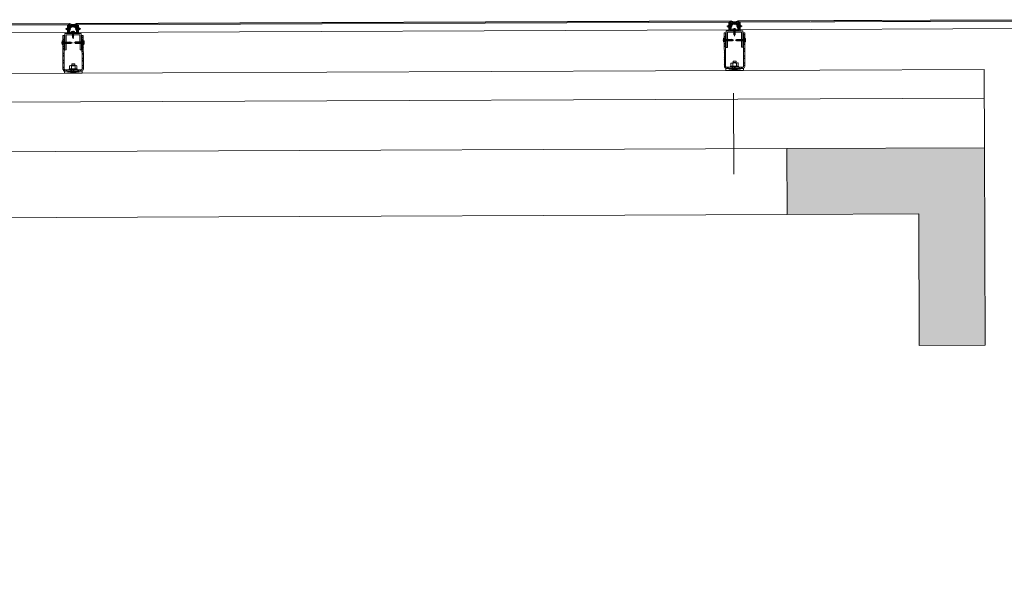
# Model space of a CAD drawing. Header units: millimetres. Extents: x 21148.2 to 21239.2, y 30135 to 30201.8.
# Tile 163 of 189: x 21218.8 to 21221.8, y 30165 to 30166.7. Entities that reach past the tile are written whole.
import ezdxf

# ---------------------------------------------------------------- set-up
doc = ezdxf.new("R2010")
doc.units = ezdxf.units.MM
for name, color, linetype, lineweight in [('AR-T1E-20-L1$0$BIAL - T1E - LT - 001 - AR - DWG - 0134 & 138$0$EAST COLUMN-PTB LEVEL 1$0$A-COL-PATT', 7, 'Continuous', 13), ('AR-T1E-20-L1$0$BIAL - T1E - LT - 001 - AR - DWG - 0134 & 138$0$EAST COLUMN-PTB LEVEL 1$0$A-COLS', 7, 'Continuous', 13), ('AR-T1E-20-L1$0$BIAL - T1E - LT - 001 - AR - DWG - 0134 & 138$0$EAST PTB LVL 1-BUILDING WALLS$0$A-WALL', 7, 'Continuous', 13), ('AR-T1E-20-L1$0$BIAL - T1E - LT - 001 - AR - DWG - 0134 & 138$0$EAST PTB LVL-1-FACADE$0$A-DETL-PATT', 7, 'Continuous', 13), ('AR-T1E-20-L1$0$BIAL - T1E - LT - 001 - AR - DWG - 0134 & 138$0$EAST PTB LVL-1-FACADE$0$Bolt', 7, 'Continuous', 13), ('AR-T1E-20-L1$0$BIAL - T1E - LT - 001 - AR - DWG - 0134 & 138$0$EAST PTB LVL-1-FACADE$0$Cladding', 7, 'Continuous', 13), ('AR-T1E-20-L1$0$BIAL - T1E - LT - 001 - AR - DWG - 0134 & 138$0$EAST PTB LVL-1-FACADE$0$hatch', 7, 'Continuous', 13), ('AR-T1E-20-L1$0$BIAL - T1E - LT - 001 - AR - DWG - 0134 & 138$0$EAST PTB LVL-1-FACADE$0$MISC', 7, 'Continuous', 13)]:
    doc.layers.add(name, color=color, linetype=linetype, lineweight=lineweight)

# ---------------------------------------------------------------- blocks, each defined once
blk = doc.blocks.new('AR-T1E-20-L1$0$BIAL - T1E - LT - 001 - AR - DWG - 0134 & 138$0$EAST PTB LVL-1-FACADE$0$A$C14273AC4')
at = {"layer": 'AR-T1E-20-L1$0$BIAL - T1E - LT - 001 - AR - DWG - 0134 & 138$0$EAST PTB LVL-1-FACADE$0$Cladding', "ltscale": 15}
blk.add_line((318.9, -4344.7), (318.9, 261.3), dxfattribs=at)
blk = doc.blocks.new('AR-T1E-20-L1$0$BIAL - T1E - LT - 001 - AR - DWG - 0134 & 138$0$EAST PTB LVL-1-FACADE$0$A$C4A08608F')
at = {"layer": 'AR-T1E-20-L1$0$BIAL - T1E - LT - 001 - AR - DWG - 0134 & 138$0$EAST PTB LVL-1-FACADE$0$Bolt'}
for p, q in [((4.7, 0), (-4.7, 0)), ((-4.7, -2), (-4.7, 0)), ((-1.8, 0.8), (-2.6, 0)), ((2.4, 12.4), (-2.4, 12.8)), ((-2.4, 12.8), (-1.8, 12.8)), ((-2.4, 12), (-1.8, 12)), ((2.4, 11.6), (-2.4, 12)), ((-2.4, 11.2), (-1.8, 11.2)), ((2.4, 10.8), (-2.4, 11.2)), ((-2.4, 10.4), (-1.8, 10.5)), ((2.4, 10), (-2.4, 10.4)), ((-2.4, 9.6), (-1.8, 9.7)), ((2.4, 9.2), (-2.4, 9.6)), ((-2.4, 8.8), (-1.8, 8.9)), ((2.4, 8.4), (-2.4, 8.8)), ((-2.4, 8), (-1.8, 8.1)), ((2.4, 7.6), (-2.4, 8)), ((-2.4, 7.2), (-1.8, 7.3)), ((2.4, 6.8), (-2.4, 7.2)), ((-2.4, 6.4), (-1.8, 6.5)), ((2.4, 6), (-2.4, 6.4)), ((-2.4, 5.6), (-1.8, 5.7)), ((2.4, 5.2), (-2.4, 5.6)), ((-2.4, 4.8), (-1.8, 4.9)), ((2.4, 4.4), (-2.4, 4.8)), ((-2.4, 4), (-1.8, 4.1)), ((2.4, 3.6), (-2.4, 4)), ((-2.4, 3.3), (-1.8, 3.3)), ((2.4, 2.8), (-2.4, 3.3)), ((2.4, 2), (-2.4, 2.5)), ((-2.4, 2.5), (-1.8, 2.5)), ((2.4, 1.2), (-2.4, 1.7)), ((-2.4, 1.7), (-1.8, 1.7)), ((-2.4, 1.7), (-1.8, 1.7)), ((0, 16), (-1.8, 14.7)), ((-1.8, 0.8), (-1.8, 14.7)), ((1.8, 0.8), (-1.8, 0.8)), ((-1.4, 12.7), (-1.4, 15)), ((0, 12), (0, 16)), ((0, 16), (1.8, 14.7)), ((0, 16), (1.4, 14.5)), ((1.4, 12.5), (1.4, 14.5)), ((1.8, 0.8), (1.8, 14.7)), ((1.8, 12.3), (2.4, 12.4)), ((1.8, 11.5), (2.4, 11.6)), ((1.8, 10.7), (2.4, 10.8)), ((1.8, 9.9), (2.4, 10)), ((1.8, 9.1), (2.4, 9.2)), ((1.8, 8.3), (2.4, 8.4)), ((1.8, 7.6), (2.4, 7.6)), ((1.8, 6.8), (2.4, 6.8)), ((1.8, 6), (2.4, 6)), ((1.8, 5.2), (2.4, 5.2)), ((1.8, 4.4), (2.4, 4.4)), ((1.8, 3.6), (2.4, 3.6)), ((1.8, 2.8), (2.4, 2.8)), ((1.8, 2), (2.4, 2)), ((1.8, 0.8), (2.4, 1.2)), ((1.8, 0.8), (2.6, 0)), ((4.7, -2), (4.7, 0)), ((-0.8, -3.3), (-3.8, -2.9)), ((0.8, -1.7), (-0.8, -1.7)), ((-0.8, -3.3), (-0.8, -1.7)), ((0.8, -3.3), (0.8, -1.7)), ((0.8, -3.3), (3.8, -2.9))]:
    blk.add_line(p, q, dxfattribs=at)
at = {"layer": 'AR-T1E-20-L1$0$BIAL - T1E - LT - 001 - AR - DWG - 0134 & 138$0$EAST PTB LVL-1-FACADE$0$Bolt', "ltscale": 0.2}
blk.add_line((0, -4.8), (0, 19.4), dxfattribs=at)
at = {"layer": 'AR-T1E-20-L1$0$BIAL - T1E - LT - 001 - AR - DWG - 0134 & 138$0$EAST PTB LVL-1-FACADE$0$Bolt'}
for centre, start, end in [((-3.7, -2), 180, 263.5755), ((3.7, -2), 276.4245, 0)]:
    blk.add_arc(centre, 1, start, end, dxfattribs=at)
blk = doc.blocks.new('AR-T1E-20-L1$0$BIAL - T1E - LT - 001 - AR - DWG - 0134 & 138$0$EAST PTB LVL-1-FACADE$0$phsds25')
at = {"layer": 'AR-T1E-20-L1$0$BIAL - T1E - LT - 001 - AR - DWG - 0134 & 138$0$EAST PTB LVL-1-FACADE$0$Bolt'}
for p, q in [((4.8, 0), (-27.8, 0)), ((-25, 0), (-23.6, 2.1)), ((-25, 0), (-23.2, -1.7)), ((-25, 0), (-23.6, -2.1)), ((-21, 1.7), (-23.8, 1.7)), ((-1, 2.1), (-23.6, 2.1)), ((-21.1, 2.7), (-21.2, 2.1)), ((-20.6, -2.7), (-21.1, 2.7)), ((-20.2, 2.7), (-20.2, 2.1)), ((-19.7, -2.7), (-20.2, 2.7)), ((-19.3, 2.7), (-19.3, 2.1)), ((-18.8, -2.7), (-19.3, 2.7)), ((-18.4, 2.7), (-18.4, 2.1)), ((-17.9, -2.7), (-18.4, 2.7)), ((-17.5, 2.7), (-17.5, 2.1)), ((-16.9, -2.7), (-17.5, 2.7)), ((-16.6, 2.7), (-16.6, 2.1)), ((-16, -2.7), (-16.6, 2.7)), ((-15.6, 2.7), (-15.7, 2.1)), ((-15.1, -2.7), (-15.6, 2.7)), ((-14.7, 2.7), (-14.8, 2.1)), ((-14.2, -2.7), (-14.7, 2.7)), ((-13.8, 2.7), (-13.9, 2.1)), ((-13.3, -2.7), (-13.8, 2.7)), ((-12.9, 2.7), (-13, 2.1)), ((-12.4, -2.7), (-12.9, 2.7)), ((-12, 2.7), (-12.1, 2.1)), ((-11.5, -2.7), (-12, 2.7)), ((-11.1, 2.7), (-11.2, 2.1)), ((-10.6, -2.7), (-11.1, 2.7)), ((-10.2, 2.7), (-10.3, 2.1)), ((-9.7, -2.7), (-10.2, 2.7)), ((-9.3, 2.7), (-9.4, 2.1)), ((-8.8, -2.7), (-9.3, 2.7)), ((-8.4, 2.7), (-8.5, 2.1)), ((-7.9, -2.7), (-8.4, 2.7)), ((-7.5, 2.7), (-7.5, 2.1)), ((-7, -2.7), (-7.5, 2.7)), ((-6.6, 2.7), (-6.6, 2.1)), ((-6.1, -2.7), (-6.6, 2.7)), ((-5.7, 2.7), (-5.8, 2.1)), ((-5.2, -2.7), (-5.7, 2.7)), ((-4.8, 2.7), (-4.9, 2.1)), ((-4.3, -2.7), (-4.8, 2.7)), ((-3.9, 2.7), (-4, 2.1)), ((-3.4, -2.7), (-3.9, 2.7)), ((-3, 2.7), (-3.1, 2.1)), ((-2.5, -2.7), (-3, 2.7)), ((-1.6, -2.7), (-2.1, 2.7)), ((-2.1, 2.7), (-2.1, 2.1)), ((-2.1, 2.7), (-2.1, 2.1)), ((-1, 2.1), (0, 3.1)), ((-1, -2.1), (-1, 2.1)), ((2.1, 5.4), (0, 5.4)), ((0, -5.4), (0, 5.4)), ((3.7, 0.9), (1.9, 0.9)), ((1.9, -0.9), (1.9, 0.9)), ((3.4, 4.3), (3.7, 0.9)), ((-1, -2.1), (-23.6, -2.1)), ((-20.7, -1.7), (-23.2, -1.7)), ((-20.5, -2.1), (-20.6, -2.7)), ((-19.6, -2.1), (-19.7, -2.7)), ((-18.7, -2.1), (-18.8, -2.7)), ((-17.8, -2.1), (-17.9, -2.7)), ((-16.9, -2.1), (-16.9, -2.7)), ((-16, -2.1), (-16, -2.7)), ((-15.1, -2.1), (-15.1, -2.7)), ((-14.2, -2.1), (-14.2, -2.7)), ((-13.3, -2.1), (-13.3, -2.7)), ((-12.3, -2.1), (-12.4, -2.7)), ((-11.4, -2.1), (-11.5, -2.7)), ((-10.5, -2.1), (-10.6, -2.7)), ((-9.6, -2.1), (-9.7, -2.7)), ((-8.7, -2.1), (-8.8, -2.7)), ((-7.8, -2.1), (-7.9, -2.7)), ((-6.9, -2.1), (-7, -2.7)), ((-6, -2.1), (-6.1, -2.7)), ((-5.1, -2.1), (-5.2, -2.7)), ((-4.2, -2.1), (-4.3, -2.7)), ((-3.3, -2.1), (-3.4, -2.7)), ((-2.4, -2.1), (-2.5, -2.7)), ((-1, -2.1), (-1.6, -2.7)), ((-1, -2.1), (0, -3.1)), ((2.1, -5.4), (0, -5.4)), ((3.7, -0.9), (1.9, -0.9)), ((3.7, -0.9), (3.4, -4.3))]:
    blk.add_line(p, q, dxfattribs=at)
for centre, start, end in [((2.1, 4.1), 6.1774, 90), ((2.1, -4.1), 270, 353.8226)]:
    blk.add_arc(centre, 1.25, start, end, dxfattribs=at)

msp = doc.modelspace()

# ---------------------------------------------------------------- hatches: boundary and pattern name
at = {"layer": 'AR-T1E-20-L1$0$BIAL - T1E - LT - 001 - AR - DWG - 0134 & 138$0$EAST COLUMN-PTB LEVEL 1$0$A-COL-PATT'}
h = msp.add_hatch(color=256, dxfattribs=at)
h.paths.add_polyline_path([(21216.8466, 30159.1229), (21216.6466, 30159.1221), (21216.651, 30158.0221), (21216.851, 30158.0229), (21216.8492, 30158.4729), (21217.3992, 30158.4751), (21217.3984, 30158.6751), (21216.8484, 30158.6729)])
h.paths.add_polyline_path([(21221.5875, 30158.0419), (21221.7875, 30158.0427), (21221.7831, 30159.1427), (21221.5831, 30159.1419), (21221.5849, 30158.6919), (21221.0349, 30158.6897), (21221.0357, 30158.4897), (21221.5857, 30158.4919)])
h.paths.add_polyline_path([(21217.2179, 30166.293), (21216.6179, 30166.2906), (21216.6203, 30165.6906), (21216.8203, 30165.6914), (21216.8187, 30166.0914), (21217.2187, 30166.093)])
h.paths.add_polyline_path([(21216.8604, 30155.6915), (21216.6604, 30155.6907), (21216.6628, 30155.0907), (21217.2628, 30155.0931), (21217.262, 30155.2931), (21216.862, 30155.2915)])
h.paths.add_polyline_path([(21221.5567, 30165.7122), (21221.7567, 30165.713), (21221.7543, 30166.3112), (21221.1556, 30166.3088), (21221.1564, 30166.1088), (21221.5551, 30166.1104)])
h.paths.add_polyline_path([(21221.1993, 30155.1089), (21221.7993, 30155.1113), (21221.7969, 30155.7113), (21221.5969, 30155.7105), (21221.5985, 30155.3105), (21221.1985, 30155.3089)])
at = {"layer": 'AR-T1E-20-L1$0$BIAL - T1E - LT - 001 - AR - DWG - 0134 & 138$0$EAST PTB LVL-1-FACADE$0$Cladding'}
h = msp.add_hatch(dxfattribs=at)
h.set_pattern_fill('ANSI32', color=256, scale=0.04, angle=0.2299, style=0)
h.set_pattern_definition([(315.2299, (21219.452008, 30170.96478), (-0.010563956, -0.010649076), []), (315.2299, (21219.459079, 30170.964808), (-0.010563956, -0.010649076), [])])
edge = h.paths.add_edge_path()
edge.add_line((21219.0184, 30166.5472), (21218.9684, 30166.547))
edge.add_arc((21218.9684, 30166.549), 0.002, 180.2299, 270.2299, ccw=False)
edge.add_line((21218.9664, 30166.549), (21218.9659, 30166.651))
edge.add_line((21218.9659, 30166.651), (21218.9619, 30166.651))
edge.add_line((21218.9619, 30166.651), (21218.9624, 30166.549))
edge.add_arc((21218.9684, 30166.549), 0.006, 540.2299, 630.2299)
edge.add_line((21218.9684, 30166.543), (21219.0184, 30166.5432))
edge.add_arc((21219.0184, 30166.5492), 0.006, 270.2299, 360.2299)
edge.add_line((21219.0244, 30166.5493), (21219.0239, 30166.6513))
edge.add_line((21219.0239, 30166.6513), (21219.0199, 30166.6513))
edge.add_line((21219.0199, 30166.6513), (21219.0204, 30166.5493))
edge.add_arc((21219.0184, 30166.5492), 0.002, 270.2299, 360.2299, ccw=False)
h = msp.add_hatch(dxfattribs=at)
h.set_pattern_fill('ANSI32', color=256, scale=0.04, angle=0.2299, style=0)
h.set_pattern_definition([(315.2299, (21221.455659, 30170.97282), (-0.010563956, -0.010649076), []), (315.2299, (21221.46273, 30170.972848), (-0.010563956, -0.010649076), [])])
edge = h.paths.add_edge_path()
edge.add_line((21221.022, 30166.5553), (21220.972, 30166.5551))
edge.add_arc((21220.972, 30166.5571), 0.002, 180.2299, 270.2299, ccw=False)
edge.add_line((21220.97, 30166.5571), (21220.9696, 30166.6591))
edge.add_line((21220.9696, 30166.6591), (21220.9656, 30166.6591))
edge.add_line((21220.9656, 30166.6591), (21220.966, 30166.5571))
edge.add_arc((21220.972, 30166.5571), 0.006, 540.2299, 630.2299)
edge.add_line((21220.972, 30166.5511), (21221.022, 30166.5513))
edge.add_arc((21221.022, 30166.5573), 0.006, 270.2299, 360.2299)
edge.add_line((21221.028, 30166.5573), (21221.0276, 30166.6593))
edge.add_line((21221.0276, 30166.6593), (21221.0236, 30166.6593))
edge.add_line((21221.0236, 30166.6593), (21221.024, 30166.5573))
edge.add_arc((21221.022, 30166.5573), 0.002, 270.2299, 360.2299, ccw=False)

# ---------------------------------------------------------------- linework, layer by layer
at = {"layer": 'AR-T1E-20-L1$0$BIAL - T1E - LT - 001 - AR - DWG - 0134 & 138$0$EAST COLUMN-PTB LEVEL 1$0$A-COLS'}
for p, q in [((21221.7543, 30166.3112), (21221.1556, 30166.3088)), ((21221.1556, 30166.3088), (21221.1564, 30166.1088)), ((21221.7567, 30165.713), (21221.7543, 30166.3112)), ((21221.1564, 30166.1088), (21221.5551, 30166.1104)), ((21221.5551, 30166.1104), (21221.5567, 30165.7122)), ((21221.5567, 30165.7122), (21221.7567, 30165.713))]:
    msp.add_line(p, q, dxfattribs=at)
at = {"layer": 'AR-T1E-20-L1$0$BIAL - T1E - LT - 001 - AR - DWG - 0134 & 138$0$EAST PTB LVL 1-BUILDING WALLS$0$A-WALL'}
msp.add_lwpolyline([(21217.2179, 30166.293), (21221.1556, 30166.3088), (21221.1564, 30166.1088), (21217.2187, 30166.093)], close=True, dxfattribs=at)
at = {"layer": 'AR-T1E-20-L1$0$BIAL - T1E - LT - 001 - AR - DWG - 0134 & 138$0$EAST PTB LVL-1-FACADE$0$A-DETL-PATT'}
for p, q in [((21221.7534, 30166.5482), (21216.9323, 30166.5289)), ((21221.7546, 30166.3112), (21221.7536, 30166.5482))]:
    msp.add_line(p, q, dxfattribs=at)
at = {"layer": 'AR-T1E-20-L1$0$BIAL - T1E - LT - 001 - AR - DWG - 0134 & 138$0$EAST PTB LVL-1-FACADE$0$Cladding', "ltscale": 15}
for p, q in [((21218.9828, 30166.6871), (21218.9788, 30166.6831)), ((21220.9865, 30166.6951), (21219.0028, 30166.6872)), ((21219.0028, 30166.6872), (21219.0029, 30166.6602)), ((21219.0028, 30166.6872), (21219.0068, 30166.6832)), ((21219.0028, 30166.6872), (21219.0029, 30166.6602)), ((21219.0029, 30166.6673), (21219.0029, 30166.6743)), ((21219.0033, 30166.6867), (21220.986, 30166.6946)), ((21219.0034, 30166.6602), (21219.0033, 30166.6867)), ((21219.0033, 30166.6867), (21219.0034, 30166.6602)), ((21220.983, 30166.6916), (21219.0063, 30166.6837)), ((21219.0063, 30166.6837), (21219.0064, 30166.6602)), ((21219.0063, 30166.6837), (21219.0064, 30166.6602)), ((21219.0068, 30166.6832), (21220.9825, 30166.6911)), ((21219.0069, 30166.6602), (21219.0068, 30166.6832)), ((21219.0068, 30166.6832), (21219.0069, 30166.6602)), ((21220.9865, 30166.6951), (21220.9825, 30166.6911)), ((21220.9825, 30166.6911), (21220.9826, 30166.6681)), ((21220.9831, 30166.6681), (21220.983, 30166.6916)), ((21220.986, 30166.6946), (21220.9861, 30166.6681)), ((21220.9866, 30166.6681), (21220.9865, 30166.6951)), ((21220.9865, 30166.6753), (21220.9865, 30166.6823)), ((21220.9865, 30166.6753), (21220.9865, 30166.6823)), ((21221.0065, 30166.6952), (21221.9028, 30166.6988)), ((21221.0065, 30166.6952), (21221.0105, 30166.6912)), ((21221.0066, 30166.6682), (21221.0065, 30166.6952)), ((21221.0065, 30166.6952), (21221.0105, 30166.6912)), ((21221.0065, 30166.6754), (21221.0065, 30166.6824)), ((21221.9023, 30166.6983), (21221.007, 30166.6947)), ((21221.007, 30166.6947), (21221.0071, 30166.6682)), ((21221.01, 30166.6917), (21221.8993, 30166.6953)), ((21221.0101, 30166.6682), (21221.01, 30166.6917)), ((21221.8988, 30166.6948), (21221.0105, 30166.6912)), ((21221.0105, 30166.6912), (21221.0106, 30166.6682)), ((21218.9829, 30166.6673), (21218.9829, 30166.6743)), ((21218.9829, 30166.6673), (21218.9829, 30166.6743)), ((21219.0059, 30166.6602), (21219.0029, 30166.6602)), ((21219.0059, 30166.6602), (21219.0029, 30166.6602)), ((21219.0069, 30166.6602), (21219.0029, 30166.6602)), ((21220.9826, 30166.6681), (21220.9866, 30166.6681)), ((21220.9836, 30166.6681), (21220.9866, 30166.6681)), ((21221.0096, 30166.6682), (21221.0066, 30166.6682)), ((21221.0106, 30166.6682), (21221.0066, 30166.6682))]:
    msp.add_line(p, q, dxfattribs=at)
at = {"layer": 'AR-T1E-20-L1$0$BIAL - T1E - LT - 001 - AR - DWG - 0134 & 138$0$EAST PTB LVL-1-FACADE$0$Cladding'}
for p, q in [((21218.9829, 30166.666), (21218.9828, 30166.6756)), ((21218.9829, 30166.666), (21218.9828, 30166.6756)), ((21218.9833, 30166.6756), (21218.9828, 30166.6756)), ((21218.9829, 30166.666), (21218.9828, 30166.6756)), ((21218.9829, 30166.666), (21218.9828, 30166.6756)), ((21218.9833, 30166.6756), (21218.9828, 30166.6756)), ((21218.9829, 30166.666), (21218.9828, 30166.6756)), ((21218.9833, 30166.6756), (21218.9828, 30166.6756)), ((21218.9834, 30166.666), (21218.9833, 30166.6756)), ((21218.9834, 30166.666), (21218.9833, 30166.6756)), ((21218.9834, 30166.666), (21218.9833, 30166.6756)), ((21219.0024, 30166.666), (21219.0023, 30166.6756)), ((21219.0023, 30166.6756), (21219.0028, 30166.6756)), ((21219.0024, 30166.666), (21219.0023, 30166.6756)), ((21219.0023, 30166.6756), (21219.0028, 30166.6756)), ((21219.0024, 30166.666), (21219.0023, 30166.6756)), ((21219.0023, 30166.6756), (21219.0028, 30166.6756)), ((21219.0029, 30166.666), (21219.0028, 30166.6756)), ((21219.0029, 30166.666), (21219.0028, 30166.6756)), ((21219.0029, 30166.666), (21219.0028, 30166.6756)), ((21219.0029, 30166.666), (21219.0028, 30166.6756)), ((21220.9785, 30166.6764), (21220.9785, 30166.6812)), ((21220.9785, 30166.6764), (21220.9785, 30166.6812)), ((21220.9795, 30166.6759), (21220.9795, 30166.6816)), ((21220.9795, 30166.6759), (21220.9795, 30166.6816)), ((21220.9795, 30166.6759), (21220.9795, 30166.6816)), ((21220.9865, 30166.6812), (21220.9795, 30166.6812)), ((21220.9865, 30166.6812), (21220.9795, 30166.6812)), ((21220.9865, 30166.6764), (21220.9795, 30166.6764)), ((21220.9865, 30166.6764), (21220.9795, 30166.6764)), ((21220.9865, 30166.674), (21220.9865, 30166.6836)), ((21220.9865, 30166.674), (21220.9865, 30166.6836)), ((21220.987, 30166.6836), (21220.9865, 30166.6836)), ((21220.9865, 30166.674), (21220.9865, 30166.6836)), ((21220.987, 30166.6836), (21220.9865, 30166.6836)), ((21220.9865, 30166.674), (21220.9865, 30166.6836)), ((21220.987, 30166.6836), (21220.9865, 30166.6836)), ((21220.9865, 30166.674), (21220.9865, 30166.6836)), ((21220.9865, 30166.674), (21220.9865, 30166.6836)), ((21220.987, 30166.6836), (21220.9865, 30166.6836)), ((21220.987, 30166.674), (21220.987, 30166.6836)), ((21220.987, 30166.674), (21220.987, 30166.6836)), ((21220.987, 30166.674), (21220.987, 30166.6836)), ((21220.987, 30166.674), (21220.987, 30166.6836)), ((21221.006, 30166.6741), (21221.006, 30166.6837)), ((21221.006, 30166.6837), (21221.0065, 30166.6837)), ((21221.006, 30166.6741), (21221.006, 30166.6837)), ((21221.006, 30166.6837), (21221.0065, 30166.6837)), ((21221.0065, 30166.6741), (21221.0065, 30166.6837)), ((21221.0065, 30166.6741), (21221.0065, 30166.6837)), ((21221.0065, 30166.6741), (21221.0065, 30166.6837)), ((21221.0065, 30166.6813), (21221.0135, 30166.6813)), ((21221.0065, 30166.6813), (21221.0135, 30166.6813)), ((21221.0065, 30166.6765), (21221.0135, 30166.6765)), ((21221.0065, 30166.6765), (21221.0135, 30166.6765)), ((21221.0135, 30166.6761), (21221.0135, 30166.6817)), ((21221.0135, 30166.6761), (21221.0135, 30166.6817)), ((21221.0135, 30166.6761), (21221.0135, 30166.6817)), ((21221.0145, 30166.6765), (21221.0145, 30166.6813)), ((21221.0145, 30166.6765), (21221.0145, 30166.6813)), ((21218.9749, 30166.6683), (21218.9749, 30166.6731)), ((21218.9749, 30166.6683), (21218.9749, 30166.6731)), ((21218.9749, 30166.6683), (21218.9749, 30166.6731)), ((21218.9759, 30166.6679), (21218.9759, 30166.6736)), ((21218.9759, 30166.6679), (21218.9759, 30166.6736)), ((21218.9759, 30166.6679), (21218.9759, 30166.6736)), ((21218.9759, 30166.6679), (21218.9759, 30166.6736)), ((21218.9759, 30166.6679), (21218.9759, 30166.6736)), ((21218.9829, 30166.6732), (21218.9759, 30166.6731)), ((21218.9829, 30166.6732), (21218.9759, 30166.6731)), ((21218.9829, 30166.6732), (21218.9759, 30166.6731)), ((21218.9829, 30166.6684), (21218.9759, 30166.6683)), ((21218.9829, 30166.6684), (21218.9759, 30166.6683)), ((21218.9829, 30166.6684), (21218.9759, 30166.6683)), ((21218.9834, 30166.666), (21218.9829, 30166.666)), ((21218.9834, 30166.666), (21218.9829, 30166.666)), ((21218.9834, 30166.666), (21218.9829, 30166.666)), ((21219.0024, 30166.666), (21219.0029, 30166.666)), ((21219.0024, 30166.666), (21219.0029, 30166.666)), ((21219.0024, 30166.666), (21219.0029, 30166.666)), ((21219.0029, 30166.6732), (21219.0099, 30166.6733)), ((21219.0029, 30166.6732), (21219.0099, 30166.6733)), ((21219.0029, 30166.6732), (21219.0099, 30166.6733)), ((21219.0029, 30166.6684), (21219.0099, 30166.6685)), ((21219.0029, 30166.6684), (21219.0099, 30166.6685)), ((21219.0029, 30166.6684), (21219.0099, 30166.6685)), ((21219.0099, 30166.668), (21219.0099, 30166.6737)), ((21219.0099, 30166.668), (21219.0099, 30166.6737)), ((21219.0099, 30166.668), (21219.0099, 30166.6737)), ((21219.0099, 30166.668), (21219.0099, 30166.6737)), ((21219.0109, 30166.6685), (21219.0109, 30166.6733)), ((21219.0109, 30166.6685), (21219.0109, 30166.6733)), ((21219.0109, 30166.6685), (21219.0109, 30166.6733)), ((21220.987, 30166.674), (21220.9865, 30166.674)), ((21220.987, 30166.674), (21220.9865, 30166.674)), ((21220.987, 30166.674), (21220.9865, 30166.674)), ((21220.987, 30166.674), (21220.9865, 30166.674)), ((21221.006, 30166.6741), (21221.0065, 30166.6741)), ((21221.006, 30166.6741), (21221.0065, 30166.6741)), ((21218.9838, 30166.5596), (21218.9823, 30166.5588)), ((21218.9824, 30166.5505), (21218.9823, 30166.5588)), ((21219.0028, 30166.5597), (21218.9838, 30166.5596)), ((21218.9873, 30166.5596), (21218.9889, 30166.5612)), ((21218.9879, 30166.5505), (21218.9878, 30166.5588)), ((21218.9884, 30166.5607), (21218.9884, 30166.5596)), ((21218.9893, 30166.5652), (21218.9888, 30166.5647)), ((21218.9978, 30166.5648), (21218.9888, 30166.5647)), ((21218.9888, 30166.5647), (21218.9888, 30166.5612)), ((21218.9889, 30166.5612), (21218.9977, 30166.5613)), ((21218.9893, 30166.5652), (21218.9973, 30166.5653)), ((21218.9978, 30166.5648), (21218.9973, 30166.5653)), ((21218.9993, 30166.5597), (21218.9977, 30166.5613)), ((21218.9978, 30166.5648), (21218.9978, 30166.5613)), ((21218.9982, 30166.5607), (21218.9982, 30166.5597)), ((21218.9988, 30166.5505), (21218.9988, 30166.5588)), ((21219.0028, 30166.5597), (21219.0043, 30166.5588)), ((21219.0043, 30166.5505), (21219.0043, 30166.5588)), ((21221.009, 30166.5577), (21220.985, 30166.5576)), ((21220.985, 30166.5551), (21220.985, 30166.5576)), ((21221.009, 30166.5552), (21220.985, 30166.5551)), ((21220.9875, 30166.5676), (21220.986, 30166.5668)), ((21220.986, 30166.5585), (21220.986, 30166.5668)), ((21220.9875, 30166.5577), (21220.986, 30166.5585)), ((21221.0065, 30166.5677), (21220.9875, 30166.5676)), ((21220.991, 30166.5677), (21220.9926, 30166.5693)), ((21220.9915, 30166.5585), (21220.9915, 30166.5668)), ((21220.992, 30166.5687), (21220.992, 30166.5677)), ((21220.9929, 30166.5733), (21220.9924, 30166.5728)), ((21221.0014, 30166.5728), (21220.9924, 30166.5728)), ((21220.9924, 30166.5728), (21220.9925, 30166.5693)), ((21220.9926, 30166.5693), (21221.0013, 30166.5693)), ((21220.9929, 30166.5733), (21221.0009, 30166.5733)), ((21221.0014, 30166.5728), (21221.0009, 30166.5733)), ((21221.003, 30166.5677), (21221.0013, 30166.5693)), ((21221.0014, 30166.5728), (21221.0015, 30166.5693)), ((21221.0019, 30166.5688), (21221.0019, 30166.5677)), ((21221.0025, 30166.5586), (21221.0025, 30166.5669)), ((21221.0065, 30166.5677), (21221.0079, 30166.5669)), ((21221.0065, 30166.5577), (21221.008, 30166.5586)), ((21221.008, 30166.5586), (21221.0079, 30166.5669)), ((21221.009, 30166.5552), (21221.009, 30166.5577)), ((21219.0203, 30166.5433), (21218.9665, 30166.537)), ((21218.9665, 30166.543), (21219.0203, 30166.5373)), ((21219.0054, 30166.5497), (21218.9814, 30166.5496)), ((21218.9814, 30166.5471), (21218.9814, 30166.5496)), ((21219.0054, 30166.5472), (21218.9814, 30166.5471)), ((21218.9839, 30166.5496), (21218.9824, 30166.5505)), ((21219.0029, 30166.5497), (21219.0043, 30166.5505)), ((21219.0054, 30166.5472), (21219.0054, 30166.5497)), ((21221.024, 30166.5513), (21220.9701, 30166.5451)), ((21220.9701, 30166.5511), (21221.024, 30166.5453))]:
    msp.add_line(p, q, dxfattribs=at)
at = {"layer": 'AR-T1E-20-L1$0$BIAL - T1E - LT - 001 - AR - DWG - 0134 & 138$0$EAST PTB LVL-1-FACADE$0$Cladding', "ltscale": 0.3}
for p, q in [((21220.9891, 30166.6788), (21220.9733, 30166.6788)), ((21220.9901, 30166.6788), (21220.9743, 30166.6788)), ((21221.003, 30166.6789), (21221.0187, 30166.6789)), ((21221.004, 30166.6789), (21221.0197, 30166.6789)), ((21218.9854, 30166.6708), (21218.9697, 30166.6707)), ((21218.9854, 30166.6708), (21218.9697, 30166.6707)), ((21218.9864, 30166.6708), (21218.9707, 30166.6707)), ((21218.9993, 30166.6708), (21219.0151, 30166.6709)), ((21218.9993, 30166.6708), (21219.0151, 30166.6709)), ((21219.0003, 30166.6708), (21219.0161, 30166.6709))]:
    msp.add_line(p, q, dxfattribs=at)
at = {"layer": 'AR-T1E-20-L1$0$BIAL - T1E - LT - 001 - AR - DWG - 0134 & 138$0$EAST PTB LVL-1-FACADE$0$Cladding', "ltscale": 15}
for points in [[(21217.1484, 30166.6797), (21218.9828, 30166.6871), (21218.9829, 30166.6601)], [(21217.1484, 30166.6792), (21218.9823, 30166.6866), (21218.9824, 30166.6601)], [(21217.1485, 30166.6762), (21218.9793, 30166.6836), (21218.9794, 30166.6601)], [(21217.1485, 30166.6757), (21218.9788, 30166.6831), (21218.9789, 30166.6601)], [(21217.1485, 30166.6527), (21218.9789, 30166.6601)], [(21219.0034, 30166.6602), (21220.9796, 30166.6681)], [(21221.8767, 30165.7117), (21221.8729, 30166.6717), (21221.0136, 30166.6683)]]:
    msp.add_lwpolyline(points, dxfattribs=at)
at = {"layer": 'AR-T1E-20-L1$0$BIAL - T1E - LT - 001 - AR - DWG - 0134 & 138$0$EAST PTB LVL-1-FACADE$0$Cladding'}
for points in [[(21218.9758, 30166.6821), (21218.9788, 30166.6821), (21218.9789, 30166.6601), (21219.0009, 30166.6602), (21219.0009, 30166.6572), (21218.9759, 30166.6571), (21218.9758, 30166.6821)], [(21218.9758, 30166.6821), (21218.9788, 30166.6821), (21218.9789, 30166.6601), (21219.0009, 30166.6602), (21219.0009, 30166.6572), (21218.9759, 30166.6571), (21218.9758, 30166.6821)], [(21218.9758, 30166.6821), (21218.9788, 30166.6821), (21218.9789, 30166.6601), (21219.0009, 30166.6602), (21219.0009, 30166.6572), (21218.9759, 30166.6571), (21218.9758, 30166.6821)], [(21219.0098, 30166.6822), (21219.0068, 30166.6822), (21219.0069, 30166.6602), (21218.9849, 30166.6601), (21218.9849, 30166.6571), (21219.0099, 30166.6572), (21219.0098, 30166.6822)], [(21219.0098, 30166.6822), (21219.0068, 30166.6822), (21219.0069, 30166.6602), (21218.9849, 30166.6601), (21218.9849, 30166.6571), (21219.0099, 30166.6572), (21219.0098, 30166.6822)], [(21219.0098, 30166.6822), (21219.0068, 30166.6822), (21219.0069, 30166.6602), (21218.9849, 30166.6601), (21218.9849, 30166.6571), (21219.0099, 30166.6572), (21219.0098, 30166.6822)], [(21220.9795, 30166.6901), (21220.9825, 30166.6901), (21220.9826, 30166.6681), (21221.0046, 30166.6682), (21221.0046, 30166.6652), (21220.9796, 30166.6651), (21220.9795, 30166.6901)], [(21220.9795, 30166.6901), (21220.9825, 30166.6901), (21220.9826, 30166.6681), (21221.0046, 30166.6682), (21221.0046, 30166.6652), (21220.9796, 30166.6651), (21220.9795, 30166.6901)], [(21221.0135, 30166.6903), (21221.0105, 30166.6902), (21221.0106, 30166.6682), (21220.9886, 30166.6682), (21220.9886, 30166.6652), (21221.0136, 30166.6653), (21221.0135, 30166.6903)], [(21221.0135, 30166.6903), (21221.0105, 30166.6902), (21221.0106, 30166.6682), (21220.9886, 30166.6682), (21220.9886, 30166.6652), (21221.0136, 30166.6653), (21221.0135, 30166.6903)]]:
    msp.add_lwpolyline(points, dxfattribs=at)
for points in [[(21219.0184, 30166.5472), (21218.9684, 30166.547, -0.414214), (21218.9664, 30166.549), (21218.9659, 30166.651), (21218.9619, 30166.651), (21218.9624, 30166.549, 0.414214), (21218.9684, 30166.543), (21219.0184, 30166.5432, 0.414214), (21219.0244, 30166.5493), (21219.0239, 30166.6513), (21219.0199, 30166.6513), (21219.0204, 30166.5493, -0.414214)], [(21221.022, 30166.5553), (21220.972, 30166.5551, -0.414214), (21220.97, 30166.5571), (21220.9696, 30166.6591), (21220.9656, 30166.6591), (21220.966, 30166.5571, 0.414214), (21220.972, 30166.5511), (21221.022, 30166.5513, 0.414214), (21221.028, 30166.5573), (21221.0276, 30166.6593), (21221.0236, 30166.6593), (21221.024, 30166.5573, -0.414214)]]:
    msp.add_lwpolyline(points, format="xyb", close=True, dxfattribs=at)
for points in [[(21218.9681, 30166.607), (21218.9661, 30166.607), (21218.9659, 30166.651), (21218.9679, 30166.651)], [(21219.0179, 30166.6572), (21218.9679, 30166.657), (21218.9681, 30166.607), (21218.9721, 30166.6071), (21218.9719, 30166.6531), (21219.0139, 30166.6532), (21219.0141, 30166.6072), (21219.0181, 30166.6072)], [(21219.0181, 30166.6072), (21219.0201, 30166.6073), (21219.0199, 30166.6513), (21219.0179, 30166.6512)], [(21220.9718, 30166.6151), (21220.9698, 30166.6151), (21220.9696, 30166.6591), (21220.9716, 30166.6591)], [(21221.0216, 30166.6653), (21220.9716, 30166.6651), (21220.9718, 30166.6151), (21220.9758, 30166.6151), (21220.9756, 30166.6611), (21221.0176, 30166.6613), (21221.0178, 30166.6153), (21221.0218, 30166.6153)], [(21221.0218, 30166.6153), (21221.0238, 30166.6153), (21221.0236, 30166.6593), (21221.0216, 30166.6593)], [(21218.9665, 30166.543), (21218.9665, 30166.537), (21219.0203, 30166.5373), (21219.0203, 30166.5433)], [(21220.9701, 30166.5511), (21220.9701, 30166.5451), (21221.024, 30166.5453), (21221.024, 30166.5513)]]:
    msp.add_lwpolyline(points, close=True, dxfattribs=at)
for centre, radius, start, end in [((21218.9927, 30166.7057), 0.0211, 241.9562, 298.5036), ((21218.9927, 30166.7057), 0.0231, 244.5914, 295.8684), ((21218.9927, 30166.7057), 0.0251, 246.7623, 293.6975), ((21218.9927, 30166.7057), 0.0271, 248.5851, 291.8747), ((21218.9927, 30166.7057), 0.0291, 250.139, 290.3208), ((21218.9927, 30166.7057), 0.0311, 251.4806, 262.2812), ((21218.9723, 30166.6707), 0.012, 336.6933, 23.7665), ((21218.9927, 30166.7057), 0.0311, 278.1786, 288.9792), ((21219.0134, 30166.6709), 0.012, 156.6933, 203.7665), ((21219.0134, 30166.6709), 0.012, 156.6933, 203.7665), ((21220.9785, 30166.6788), 0.003, 70.7587, 289.7011), ((21220.9785, 30166.6788), 0.003, 70.7587, 289.7011), ((21220.9964, 30166.7138), 0.0211, 241.9562, 298.5036), ((21220.9964, 30166.7138), 0.0211, 241.9562, 298.5036), ((21220.9964, 30166.7138), 0.0231, 244.5914, 295.8684), ((21220.9964, 30166.7138), 0.0231, 244.5914, 295.8684), ((21220.9964, 30166.7138), 0.0251, 246.7623, 293.6975), ((21220.9964, 30166.7138), 0.0251, 246.7623, 293.6975), ((21220.9964, 30166.7138), 0.0271, 248.5851, 291.8747), ((21220.9964, 30166.7138), 0.0271, 248.5851, 291.8747), ((21220.9964, 30166.7138), 0.0291, 250.139, 290.3208), ((21220.9964, 30166.7138), 0.0291, 250.139, 290.3208), ((21220.9964, 30166.7138), 0.0311, 251.4806, 262.2812), ((21220.9964, 30166.7138), 0.0311, 251.4806, 262.2812), ((21220.9964, 30166.7138), 0.0331, 252.6513, 257.5493), ((21220.9964, 30166.7138), 0.0331, 252.6513, 257.5493), ((21220.9964, 30166.7138), 0.0351, 253.6824, 255.7455), ((21220.9964, 30166.7138), 0.0351, 253.6824, 255.7455), ((21220.976, 30166.6788), 0.012, 336.6933, 23.7665), ((21220.9964, 30166.7138), 0.0311, 278.1786, 288.9792), ((21220.9964, 30166.7138), 0.0311, 278.1786, 288.9792), ((21220.9964, 30166.7138), 0.0331, 282.9105, 287.8085), ((21220.9964, 30166.7138), 0.0331, 282.9105, 287.8085), ((21221.017, 30166.6789), 0.012, 156.6933, 203.7665), ((21220.9964, 30166.7138), 0.0351, 284.7143, 286.7774), ((21220.9964, 30166.7138), 0.0351, 284.7143, 286.7774), ((21221.0145, 30166.6789), 0.003, 250.7587, 109.7011), ((21221.0145, 30166.6789), 0.003, 250.7587, 109.7011), ((21218.9749, 30166.6707), 0.003, 70.7587, 289.7011), ((21218.9749, 30166.6707), 0.003, 70.7587, 289.7011), ((21218.9749, 30166.6707), 0.003, 70.7587, 289.7011), ((21218.9927, 30166.7057), 0.0331, 252.6513, 257.5493), ((21218.9927, 30166.7057), 0.0351, 253.6824, 255.7455), ((21218.9927, 30166.7057), 0.0351, 253.6824, 255.7455), ((21218.9927, 30166.7057), 0.0351, 253.6824, 255.7455), ((21218.9927, 30166.7057), 0.0331, 282.9105, 287.8085), ((21218.9927, 30166.7057), 0.0351, 284.7143, 286.7774), ((21219.0109, 30166.6709), 0.003, 250.7587, 109.7011), ((21219.0109, 30166.6709), 0.003, 250.7587, 109.7011), ((21219.0109, 30166.6709), 0.003, 250.7587, 109.7011), ((21218.9851, 30166.5548), 0.00485, 55.7914, 124.6684), ((21218.9934, 30166.5415), 0.0181, 72.6129, 107.8469), ((21219.0016, 30166.5548), 0.00485, 55.7914, 124.6684), ((21220.9888, 30166.5628), 0.00485, 55.7914, 124.6684), ((21220.9888, 30166.5625), 0.00485, 235.7914, 304.6684), ((21220.997, 30166.5496), 0.0181, 72.6129, 107.8469), ((21220.9969, 30166.5758), 0.0181, 252.6129, 287.8469), ((21221.0052, 30166.5629), 0.00485, 55.7914, 124.6684), ((21221.0052, 30166.5626), 0.00485, 235.7914, 304.6684), ((21218.9851, 30166.5545), 0.00485, 235.7914, 304.6684), ((21218.9933, 30166.5678), 0.0181, 252.6129, 287.8469), ((21219.0016, 30166.5545), 0.00485, 235.7914, 304.6684)]:
    msp.add_arc(centre, radius, start, end, dxfattribs=at)
at = {"layer": 'AR-T1E-20-L1$0$BIAL - T1E - LT - 001 - AR - DWG - 0134 & 138$0$EAST PTB LVL-1-FACADE$0$hatch', "ltscale": 0.5}
msp.add_line((21220.9946, 30166.2306), (21220.9937, 30166.476), dxfattribs=at)

# ---------------------------------------------------------------- block references
at = {"layer": 'AR-T1E-20-L1$0$BIAL - T1E - LT - 001 - AR - DWG - 0134 & 138$0$EAST PTB LVL-1-FACADE$0$Cladding', "yscale": 0.001, "zscale": 0.001}
for p, xscale, rotation in [((21218.9929, 30166.6602), 0.001, 180.229905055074), ((21218.9929, 30166.6602), -0.001, 180.2299050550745), ((21220.9966, 30166.6683), 0.001, 180.229905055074), ((21220.9966, 30166.6683), -0.001, 180.2299050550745)]:
    msp.add_blockref('AR-T1E-20-L1$0$BIAL - T1E - LT - 001 - AR - DWG - 0134 & 138$0$EAST PTB LVL-1-FACADE$0$A$C4A08608F', p, dxfattribs=dict(at, xscale=xscale, rotation=rotation))
at = {"layer": 'AR-T1E-20-L1$0$BIAL - T1E - LT - 001 - AR - DWG - 0134 & 138$0$EAST PTB LVL-1-FACADE$0$Cladding', "ltscale": 1000, "yscale": 0.001, "zscale": 0.001}
for p, xscale, rotation in [((21218.963, 30166.629), 0.001, 180.229905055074), ((21218.963, 30166.629), 0.001, 180.229905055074), ((21219.023, 30166.6293), -0.001, 180.2299050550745), ((21219.023, 30166.6293), -0.001, 180.2299050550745), ((21220.9667, 30166.6371), 0.001, 180.229905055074), ((21220.9667, 30166.6371), 0.001, 180.229905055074), ((21221.0267, 30166.6373), -0.001, 180.2299050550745), ((21221.0267, 30166.6373), -0.001, 180.2299050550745)]:
    msp.add_blockref('AR-T1E-20-L1$0$BIAL - T1E - LT - 001 - AR - DWG - 0134 & 138$0$EAST PTB LVL-1-FACADE$0$phsds25', p, dxfattribs=dict(at, xscale=xscale, rotation=rotation))
at = {"layer": 'AR-T1E-20-L1$0$BIAL - T1E - LT - 001 - AR - DWG - 0134 & 138$0$EAST PTB LVL-1-FACADE$0$MISC', "xscale": 0.001, "yscale": 0.001, "zscale": 0.001, "rotation": 90.2299050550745}
msp.add_blockref('AR-T1E-20-L1$0$BIAL - T1E - LT - 001 - AR - DWG - 0134 & 138$0$EAST PTB LVL-1-FACADE$0$A$C14273AC4', (21217.4103, 30166.1249), dxfattribs=at)

doc.saveas('drawing.dxf')
